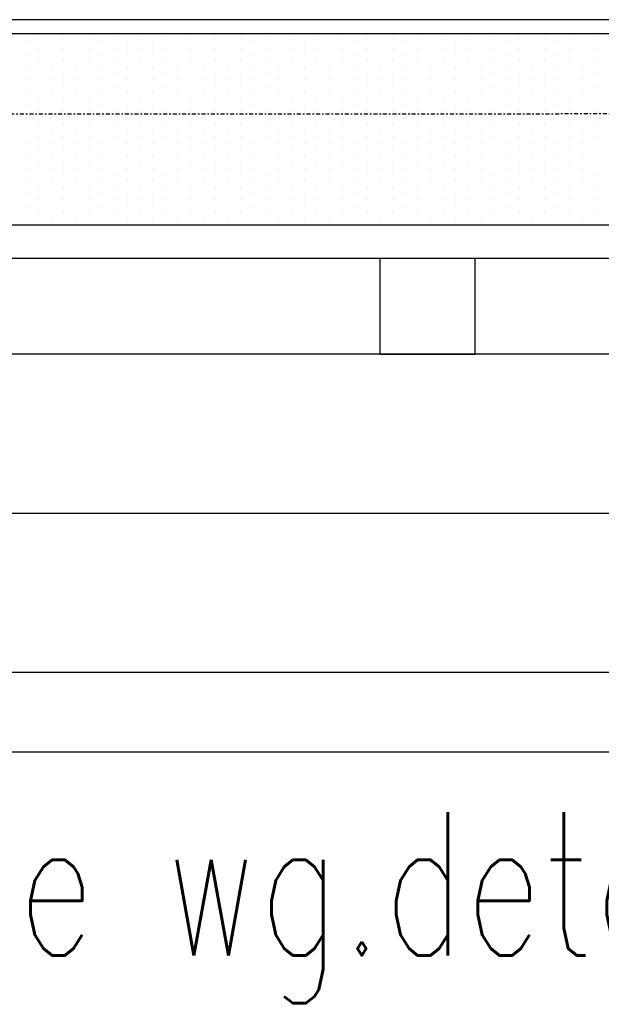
# Model space of a CAD drawing. Header units: inches. Extents: x -281236 to -70395, y 38777 to 102341.
# Tile 121 of 244: x -140203 to -140167, y 50526 to 50588. Entities that reach past the tile are written whole.
import ezdxf

# ---------------------------------------------------------------- set-up
doc = ezdxf.new("R2010")
doc.units = ezdxf.units.IN
doc.header["$MEASUREMENT"] = 0
doc.linetypes.add('DASHDOT', pattern=[1, 0.5, -0.25, 0, -0.25])
doc.linetypes.add('DASHED2', pattern=[0.375, 0.25, -0.125])
for name, color, linetype in [('cokół_widok', 255, 'Continuous'), ('Ele-balustrada', 64, 'Continuous'), ('Okn---okna', 5, 'Continuous'), ('Sc-nadproza kon', 5, 'DASHED2'), ('Sch-opis', 51, 'Continuous'), ('W-idok', 9, 'Continuous'), ('Wyp-grzejniki', 56, 'Continuous')]:
    doc.layers.add(name, color=color, linetype=linetype)
doc.styles.add('ROMANS', font='romans', dxfattribs={"width": 0.85})

# ---------------------------------------------------------------- blocks, each defined once
blk = doc.blocks.new('G_170')
at = {"layer": 'Wyp-grzejniki'}
for p, q in [((0, 0), (-180, 0)), ((-121.129, -0.506), (-121.129, -0.506)), ((-120.335, -0.11), (-120.335, -0.11)), ((-119.541, -0.506), (-119.541, -0.506)), ((-118.748, -0.11), (-118.748, -0.11)), ((-117.954, -0.506), (-117.954, -0.506)), ((-117.16, -0.11), (-117.16, -0.11)), ((-116.366, -0.506), (-116.366, -0.506)), ((-115.573, -0.11), (-115.573, -0.11)), ((-114.779, -0.506), (-114.779, -0.506)), ((-113.985, -0.11), (-113.985, -0.11)), ((-113.191, -0.506), (-113.191, -0.506)), ((-112.398, -0.11), (-112.398, -0.11)), ((-111.604, -0.506), (-111.604, -0.506)), ((-110.81, -0.11), (-110.81, -0.11)), ((-110.016, -0.506), (-110.016, -0.506)), ((-109.223, -0.11), (-109.223, -0.11)), ((-108.429, -0.506), (-108.429, -0.506)), ((-107.635, -0.11), (-107.635, -0.11)), ((-106.841, -0.506), (-106.841, -0.506)), ((-106.048, -0.11), (-106.048, -0.11)), ((-105.254, -0.506), (-105.254, -0.506)), ((-104.46, -0.11), (-104.46, -0.11)), ((-103.666, -0.506), (-103.666, -0.506)), ((-102.873, -0.11), (-102.873, -0.11)), ((-102.079, -0.506), (-102.079, -0.506)), ((-101.285, -0.11), (-101.285, -0.11)), ((-100.491, -0.506), (-100.491, -0.506)), ((-99.698, -0.11), (-99.698, -0.11)), ((-98.904, -0.506), (-98.904, -0.506)), ((-98.11, -0.11), (-98.11, -0.11)), ((-97.316, -0.506), (-97.316, -0.506)), ((-96.523, -0.11), (-96.523, -0.11)), ((-95.729, -0.506), (-95.729, -0.506)), ((-94.935, -0.11), (-94.935, -0.11)), ((-94.141, -0.506), (-94.141, -0.506)), ((-93.348, -0.11), (-93.348, -0.11)), ((-92.554, -0.506), (-92.554, -0.506)), ((-91.76, -0.11), (-91.76, -0.11)), ((-90.966, -0.506), (-90.966, -0.506)), ((-90.173, -0.11), (-90.173, -0.11)), ((-89.379, -0.506), (-89.379, -0.506)), ((-88.585, -0.11), (-88.585, -0.11)), ((-87.791, -0.506), (-87.791, -0.506)), ((-86.998, -0.11), (-86.998, -0.11)), ((-86.204, -0.506), (-86.204, -0.506)), ((-85.41, -0.11), (-85.41, -0.11)), ((-120.335, -0.903), (-120.335, -0.903)), ((-118.748, -0.903), (-118.748, -0.903)), ((-117.16, -0.903), (-117.16, -0.903)), ((-115.573, -0.903), (-115.573, -0.903)), ((-113.985, -0.903), (-113.985, -0.903)), ((-112.398, -0.903), (-112.398, -0.903)), ((-110.81, -0.903), (-110.81, -0.903)), ((-109.223, -0.903), (-109.223, -0.903)), ((-107.635, -0.903), (-107.635, -0.903)), ((-106.048, -0.903), (-106.048, -0.903)), ((-104.46, -0.903), (-104.46, -0.903)), ((-102.873, -0.903), (-102.873, -0.903)), ((-101.285, -0.903), (-101.285, -0.903)), ((-99.698, -0.903), (-99.698, -0.903)), ((-98.11, -0.903), (-98.11, -0.903)), ((-96.523, -0.903), (-96.523, -0.903)), ((-94.935, -0.903), (-94.935, -0.903)), ((-93.348, -0.903), (-93.348, -0.903)), ((-91.76, -0.903), (-91.76, -0.903)), ((-90.173, -0.903), (-90.173, -0.903)), ((-88.585, -0.903), (-88.585, -0.903)), ((-86.998, -0.903), (-86.998, -0.903)), ((-85.41, -0.903), (-85.41, -0.903)), ((-121.129, -1.3), (-121.129, -1.3)), ((-120.335, -1.697), (-120.335, -1.697)), ((-119.541, -1.3), (-119.541, -1.3)), ((-118.748, -1.697), (-118.748, -1.697)), ((-117.954, -1.3), (-117.954, -1.3)), ((-117.16, -1.697), (-117.16, -1.697)), ((-116.366, -1.3), (-116.366, -1.3)), ((-115.573, -1.697), (-115.573, -1.697)), ((-114.779, -1.3), (-114.779, -1.3)), ((-113.985, -1.697), (-113.985, -1.697)), ((-113.191, -1.3), (-113.191, -1.3)), ((-112.398, -1.697), (-112.398, -1.697)), ((-111.604, -1.3), (-111.604, -1.3)), ((-110.81, -1.697), (-110.81, -1.697)), ((-110.016, -1.3), (-110.016, -1.3)), ((-109.223, -1.697), (-109.223, -1.697)), ((-108.429, -1.3), (-108.429, -1.3)), ((-107.635, -1.697), (-107.635, -1.697)), ((-106.841, -1.3), (-106.841, -1.3)), ((-106.048, -1.697), (-106.048, -1.697)), ((-105.254, -1.3), (-105.254, -1.3)), ((-104.46, -1.697), (-104.46, -1.697)), ((-103.666, -1.3), (-103.666, -1.3)), ((-102.873, -1.697), (-102.873, -1.697)), ((-102.079, -1.3), (-102.079, -1.3)), ((-101.285, -1.697), (-101.285, -1.697)), ((-100.491, -1.3), (-100.491, -1.3)), ((-99.698, -1.697), (-99.698, -1.697)), ((-98.904, -1.3), (-98.904, -1.3)), ((-98.11, -1.697), (-98.11, -1.697)), ((-97.316, -1.3), (-97.316, -1.3)), ((-96.523, -1.697), (-96.523, -1.697)), ((-95.729, -1.3), (-95.729, -1.3)), ((-94.935, -1.697), (-94.935, -1.697)), ((-94.141, -1.3), (-94.141, -1.3)), ((-93.348, -1.697), (-93.348, -1.697)), ((-92.554, -1.3), (-92.554, -1.3)), ((-91.76, -1.697), (-91.76, -1.697)), ((-90.966, -1.3), (-90.966, -1.3)), ((-90.173, -1.697), (-90.173, -1.697)), ((-89.379, -1.3), (-89.379, -1.3)), ((-88.585, -1.697), (-88.585, -1.697)), ((-87.791, -1.3), (-87.791, -1.3)), ((-86.998, -1.697), (-86.998, -1.697)), ((-86.204, -1.3), (-86.204, -1.3)), ((-85.41, -1.697), (-85.41, -1.697)), ((-121.129, -2.094), (-121.129, -2.094)), ((-119.541, -2.094), (-119.541, -2.094)), ((-117.954, -2.094), (-117.954, -2.094)), ((-116.366, -2.094), (-116.366, -2.094)), ((-114.779, -2.094), (-114.779, -2.094)), ((-113.191, -2.094), (-113.191, -2.094)), ((-111.604, -2.094), (-111.604, -2.094)), ((-110.016, -2.094), (-110.016, -2.094)), ((-108.429, -2.094), (-108.429, -2.094)), ((-106.841, -2.094), (-106.841, -2.094)), ((-105.254, -2.094), (-105.254, -2.094)), ((-103.666, -2.094), (-103.666, -2.094)), ((-102.079, -2.094), (-102.079, -2.094)), ((-100.491, -2.094), (-100.491, -2.094)), ((-98.904, -2.094), (-98.904, -2.094)), ((-97.316, -2.094), (-97.316, -2.094)), ((-95.729, -2.094), (-95.729, -2.094)), ((-94.141, -2.094), (-94.141, -2.094)), ((-92.554, -2.094), (-92.554, -2.094)), ((-90.966, -2.094), (-90.966, -2.094)), ((-89.379, -2.094), (-89.379, -2.094)), ((-87.791, -2.094), (-87.791, -2.094)), ((-86.204, -2.094), (-86.204, -2.094)), ((-121.129, -2.888), (-121.129, -2.888)), ((-120.335, -2.491), (-120.335, -2.491)), ((-119.541, -2.888), (-119.541, -2.888)), ((-118.748, -2.491), (-118.748, -2.491)), ((-117.954, -2.888), (-117.954, -2.888)), ((-117.16, -2.491), (-117.16, -2.491)), ((-116.366, -2.888), (-116.366, -2.888)), ((-115.573, -2.491), (-115.573, -2.491)), ((-114.779, -2.888), (-114.779, -2.888)), ((-113.985, -2.491), (-113.985, -2.491)), ((-113.191, -2.888), (-113.191, -2.888)), ((-112.398, -2.491), (-112.398, -2.491)), ((-111.604, -2.888), (-111.604, -2.888)), ((-110.81, -2.491), (-110.81, -2.491)), ((-110.016, -2.888), (-110.016, -2.888)), ((-109.223, -2.491), (-109.223, -2.491)), ((-108.429, -2.888), (-108.429, -2.888)), ((-107.635, -2.491), (-107.635, -2.491)), ((-106.841, -2.888), (-106.841, -2.888)), ((-106.048, -2.491), (-106.048, -2.491)), ((-105.254, -2.888), (-105.254, -2.888)), ((-104.46, -2.491), (-104.46, -2.491)), ((-103.666, -2.888), (-103.666, -2.888)), ((-102.873, -2.491), (-102.873, -2.491)), ((-102.079, -2.888), (-102.079, -2.888)), ((-101.285, -2.491), (-101.285, -2.491)), ((-100.491, -2.888), (-100.491, -2.888)), ((-99.698, -2.491), (-99.698, -2.491)), ((-98.904, -2.888), (-98.904, -2.888)), ((-98.11, -2.491), (-98.11, -2.491)), ((-97.316, -2.888), (-97.316, -2.888)), ((-96.523, -2.491), (-96.523, -2.491)), ((-95.729, -2.888), (-95.729, -2.888)), ((-94.935, -2.491), (-94.935, -2.491)), ((-94.141, -2.888), (-94.141, -2.888)), ((-93.348, -2.491), (-93.348, -2.491)), ((-92.554, -2.888), (-92.554, -2.888)), ((-91.76, -2.491), (-91.76, -2.491)), ((-90.966, -2.888), (-90.966, -2.888)), ((-90.173, -2.491), (-90.173, -2.491)), ((-89.379, -2.888), (-89.379, -2.888)), ((-88.585, -2.491), (-88.585, -2.491)), ((-87.791, -2.888), (-87.791, -2.888)), ((-86.998, -2.491), (-86.998, -2.491)), ((-86.204, -2.888), (-86.204, -2.888)), ((-85.41, -2.491), (-85.41, -2.491)), ((-121.129, -3.681), (-121.129, -3.681)), ((-120.335, -3.285), (-120.335, -3.285)), ((-119.541, -3.681), (-119.541, -3.681)), ((-118.748, -3.285), (-118.748, -3.285)), ((-117.954, -3.681), (-117.954, -3.681)), ((-117.16, -3.285), (-117.16, -3.285)), ((-116.366, -3.681), (-116.366, -3.681)), ((-115.573, -3.285), (-115.573, -3.285)), ((-114.779, -3.681), (-114.779, -3.681)), ((-113.985, -3.285), (-113.985, -3.285)), ((-113.191, -3.681), (-113.191, -3.681)), ((-112.398, -3.285), (-112.398, -3.285)), ((-111.604, -3.681), (-111.604, -3.681)), ((-110.81, -3.285), (-110.81, -3.285)), ((-110.016, -3.681), (-110.016, -3.681)), ((-109.223, -3.285), (-109.223, -3.285)), ((-108.429, -3.681), (-108.429, -3.681)), ((-107.635, -3.285), (-107.635, -3.285)), ((-106.841, -3.681), (-106.841, -3.681)), ((-106.048, -3.285), (-106.048, -3.285)), ((-105.254, -3.681), (-105.254, -3.681)), ((-104.46, -3.285), (-104.46, -3.285)), ((-103.666, -3.681), (-103.666, -3.681)), ((-102.873, -3.285), (-102.873, -3.285)), ((-102.079, -3.681), (-102.079, -3.681)), ((-101.285, -3.285), (-101.285, -3.285)), ((-100.491, -3.681), (-100.491, -3.681)), ((-99.698, -3.285), (-99.698, -3.285)), ((-98.904, -3.681), (-98.904, -3.681)), ((-98.11, -3.285), (-98.11, -3.285)), ((-97.316, -3.681), (-97.316, -3.681)), ((-96.523, -3.285), (-96.523, -3.285)), ((-95.729, -3.681), (-95.729, -3.681)), ((-94.935, -3.285), (-94.935, -3.285)), ((-94.141, -3.681), (-94.141, -3.681)), ((-93.348, -3.285), (-93.348, -3.285)), ((-92.554, -3.681), (-92.554, -3.681)), ((-91.76, -3.285), (-91.76, -3.285)), ((-90.966, -3.681), (-90.966, -3.681)), ((-90.173, -3.285), (-90.173, -3.285)), ((-89.379, -3.681), (-89.379, -3.681)), ((-88.585, -3.285), (-88.585, -3.285)), ((-87.791, -3.681), (-87.791, -3.681)), ((-86.998, -3.285), (-86.998, -3.285)), ((-86.204, -3.681), (-86.204, -3.681)), ((-85.41, -3.285), (-85.41, -3.285)), ((-120.335, -4.078), (-120.335, -4.078)), ((-118.748, -4.078), (-118.748, -4.078)), ((-117.16, -4.078), (-117.16, -4.078)), ((-115.573, -4.078), (-115.573, -4.078)), ((-113.985, -4.078), (-113.985, -4.078)), ((-112.398, -4.078), (-112.398, -4.078)), ((-110.81, -4.078), (-110.81, -4.078)), ((-109.223, -4.078), (-109.223, -4.078)), ((-107.635, -4.078), (-107.635, -4.078)), ((-106.048, -4.078), (-106.048, -4.078)), ((-104.46, -4.078), (-104.46, -4.078)), ((-102.873, -4.078), (-102.873, -4.078)), ((-101.285, -4.078), (-101.285, -4.078)), ((-99.698, -4.078), (-99.698, -4.078)), ((-98.11, -4.078), (-98.11, -4.078)), ((-96.523, -4.078), (-96.523, -4.078)), ((-94.935, -4.078), (-94.935, -4.078)), ((-93.348, -4.078), (-93.348, -4.078)), ((-91.76, -4.078), (-91.76, -4.078)), ((-90.173, -4.078), (-90.173, -4.078)), ((-88.585, -4.078), (-88.585, -4.078)), ((-86.998, -4.078), (-86.998, -4.078)), ((-85.41, -4.078), (-85.41, -4.078)), ((-121.129, -4.475), (-121.129, -4.475)), ((-120.335, -4.872), (-120.335, -4.872)), ((-119.541, -4.475), (-119.541, -4.475)), ((-118.748, -4.872), (-118.748, -4.872)), ((-117.954, -4.475), (-117.954, -4.475)), ((-117.16, -4.872), (-117.16, -4.872)), ((-116.366, -4.475), (-116.366, -4.475)), ((-115.573, -4.872), (-115.573, -4.872)), ((-114.779, -4.475), (-114.779, -4.475)), ((-113.985, -4.872), (-113.985, -4.872)), ((-113.191, -4.475), (-113.191, -4.475)), ((-112.398, -4.872), (-112.398, -4.872)), ((-111.604, -4.475), (-111.604, -4.475)), ((-110.81, -4.872), (-110.81, -4.872)), ((-110.016, -4.475), (-110.016, -4.475)), ((-109.223, -4.872), (-109.223, -4.872)), ((-108.429, -4.475), (-108.429, -4.475)), ((-107.635, -4.872), (-107.635, -4.872)), ((-106.841, -4.475), (-106.841, -4.475)), ((-106.048, -4.872), (-106.048, -4.872)), ((-105.254, -4.475), (-105.254, -4.475)), ((-104.46, -4.872), (-104.46, -4.872)), ((-103.666, -4.475), (-103.666, -4.475)), ((-102.873, -4.872), (-102.873, -4.872)), ((-102.079, -4.475), (-102.079, -4.475)), ((-101.285, -4.872), (-101.285, -4.872)), ((-100.491, -4.475), (-100.491, -4.475)), ((-99.698, -4.872), (-99.698, -4.872)), ((-98.904, -4.475), (-98.904, -4.475)), ((-98.11, -4.872), (-98.11, -4.872)), ((-97.316, -4.475), (-97.316, -4.475)), ((-96.523, -4.872), (-96.523, -4.872)), ((-95.729, -4.475), (-95.729, -4.475)), ((-94.935, -4.872), (-94.935, -4.872)), ((-94.141, -4.475), (-94.141, -4.475)), ((-93.348, -4.872), (-93.348, -4.872)), ((-92.554, -4.475), (-92.554, -4.475)), ((-91.76, -4.872), (-91.76, -4.872)), ((-90.966, -4.475), (-90.966, -4.475)), ((-90.173, -4.872), (-90.173, -4.872)), ((-89.379, -4.475), (-89.379, -4.475)), ((-88.585, -4.872), (-88.585, -4.872)), ((-87.791, -4.475), (-87.791, -4.475)), ((-86.998, -4.872), (-86.998, -4.872)), ((-86.204, -4.475), (-86.204, -4.475)), ((-85.41, -4.872), (-85.41, -4.872)), ((-121.129, -5.269), (-121.129, -5.269)), ((-119.541, -5.269), (-119.541, -5.269)), ((-117.954, -5.269), (-117.954, -5.269)), ((-116.366, -5.269), (-116.366, -5.269)), ((-114.779, -5.269), (-114.779, -5.269)), ((-113.191, -5.269), (-113.191, -5.269)), ((-111.604, -5.269), (-111.604, -5.269)), ((-110.016, -5.269), (-110.016, -5.269)), ((-108.429, -5.269), (-108.429, -5.269)), ((-106.841, -5.269), (-106.841, -5.269)), ((-105.254, -5.269), (-105.254, -5.269)), ((-103.666, -5.269), (-103.666, -5.269)), ((-102.079, -5.269), (-102.079, -5.269)), ((-100.491, -5.269), (-100.491, -5.269)), ((-98.904, -5.269), (-98.904, -5.269)), ((-97.316, -5.269), (-97.316, -5.269)), ((-95.729, -5.269), (-95.729, -5.269)), ((-94.141, -5.269), (-94.141, -5.269)), ((-92.554, -5.269), (-92.554, -5.269)), ((-90.966, -5.269), (-90.966, -5.269)), ((-89.379, -5.269), (-89.379, -5.269)), ((-87.791, -5.269), (-87.791, -5.269)), ((-86.204, -5.269), (-86.204, -5.269)), ((-121.129, -6.063), (-121.129, -6.063)), ((-120.335, -5.666), (-120.335, -5.666)), ((-119.541, -6.063), (-119.541, -6.063)), ((-118.748, -5.666), (-118.748, -5.666)), ((-117.954, -6.063), (-117.954, -6.063)), ((-117.16, -5.666), (-117.16, -5.666)), ((-116.366, -6.063), (-116.366, -6.063)), ((-115.573, -5.666), (-115.573, -5.666)), ((-114.779, -6.063), (-114.779, -6.063)), ((-113.985, -5.666), (-113.985, -5.666)), ((-113.191, -6.063), (-113.191, -6.063)), ((-112.398, -5.666), (-112.398, -5.666)), ((-111.604, -6.063), (-111.604, -6.063)), ((-110.81, -5.666), (-110.81, -5.666)), ((-110.016, -6.063), (-110.016, -6.063)), ((-109.223, -5.666), (-109.223, -5.666)), ((-108.429, -6.063), (-108.429, -6.063)), ((-107.635, -5.666), (-107.635, -5.666)), ((-106.841, -6.063), (-106.841, -6.063)), ((-106.048, -5.666), (-106.048, -5.666)), ((-105.254, -6.063), (-105.254, -6.063)), ((-104.46, -5.666), (-104.46, -5.666)), ((-103.666, -6.063), (-103.666, -6.063)), ((-102.873, -5.666), (-102.873, -5.666)), ((-102.079, -6.063), (-102.079, -6.063)), ((-101.285, -5.666), (-101.285, -5.666)), ((-100.491, -6.063), (-100.491, -6.063)), ((-99.698, -5.666), (-99.698, -5.666)), ((-98.904, -6.063), (-98.904, -6.063)), ((-98.11, -5.666), (-98.11, -5.666)), ((-97.316, -6.063), (-97.316, -6.063)), ((-96.523, -5.666), (-96.523, -5.666)), ((-95.729, -6.063), (-95.729, -6.063)), ((-94.935, -5.666), (-94.935, -5.666)), ((-94.141, -6.063), (-94.141, -6.063)), ((-93.348, -5.666), (-93.348, -5.666)), ((-92.554, -6.063), (-92.554, -6.063)), ((-91.76, -5.666), (-91.76, -5.666)), ((-90.966, -6.063), (-90.966, -6.063)), ((-90.173, -5.666), (-90.173, -5.666)), ((-89.379, -6.063), (-89.379, -6.063)), ((-88.585, -5.666), (-88.585, -5.666)), ((-87.791, -6.063), (-87.791, -6.063)), ((-86.998, -5.666), (-86.998, -5.666)), ((-86.204, -6.063), (-86.204, -6.063)), ((-85.41, -5.666), (-85.41, -5.666)), ((-120.335, -6.46), (-120.335, -6.46)), ((-118.748, -6.46), (-118.748, -6.46)), ((-117.16, -6.46), (-117.16, -6.46)), ((-115.573, -6.46), (-115.573, -6.46)), ((-113.985, -6.46), (-113.985, -6.46)), ((-112.398, -6.46), (-112.398, -6.46)), ((-110.81, -6.46), (-110.81, -6.46)), ((-109.223, -6.46), (-109.223, -6.46)), ((-107.635, -6.46), (-107.635, -6.46)), ((-106.048, -6.46), (-106.048, -6.46)), ((-104.46, -6.46), (-104.46, -6.46)), ((-102.873, -6.46), (-102.873, -6.46)), ((-101.285, -6.46), (-101.285, -6.46)), ((-99.698, -6.46), (-99.698, -6.46)), ((-98.11, -6.46), (-98.11, -6.46)), ((-96.523, -6.46), (-96.523, -6.46)), ((-94.935, -6.46), (-94.935, -6.46)), ((-93.348, -6.46), (-93.348, -6.46)), ((-91.76, -6.46), (-91.76, -6.46)), ((-90.173, -6.46), (-90.173, -6.46)), ((-88.585, -6.46), (-88.585, -6.46)), ((-86.998, -6.46), (-86.998, -6.46)), ((-85.41, -6.46), (-85.41, -6.46)), ((-121.129, -6.856), (-121.129, -6.856)), ((-120.335, -7.253), (-120.335, -7.253)), ((-119.541, -6.856), (-119.541, -6.856)), ((-118.748, -7.253), (-118.748, -7.253)), ((-117.954, -6.856), (-117.954, -6.856)), ((-117.16, -7.253), (-117.16, -7.253)), ((-116.366, -6.856), (-116.366, -6.856)), ((-115.573, -7.253), (-115.573, -7.253)), ((-114.779, -6.856), (-114.779, -6.856)), ((-113.985, -7.253), (-113.985, -7.253)), ((-113.191, -6.856), (-113.191, -6.856)), ((-112.398, -7.253), (-112.398, -7.253)), ((-111.604, -6.856), (-111.604, -6.856)), ((-110.81, -7.253), (-110.81, -7.253)), ((-110.016, -6.856), (-110.016, -6.856)), ((-109.223, -7.253), (-109.223, -7.253)), ((-108.429, -6.856), (-108.429, -6.856)), ((-107.635, -7.253), (-107.635, -7.253)), ((-106.841, -6.856), (-106.841, -6.856)), ((-106.048, -7.253), (-106.048, -7.253)), ((-105.254, -6.856), (-105.254, -6.856)), ((-104.46, -7.253), (-104.46, -7.253)), ((-103.666, -6.856), (-103.666, -6.856)), ((-102.873, -7.253), (-102.873, -7.253)), ((-102.079, -6.856), (-102.079, -6.856)), ((-101.285, -7.253), (-101.285, -7.253)), ((-100.491, -6.856), (-100.491, -6.856)), ((-99.698, -7.253), (-99.698, -7.253)), ((-98.904, -6.856), (-98.904, -6.856)), ((-98.11, -7.253), (-98.11, -7.253)), ((-97.316, -6.856), (-97.316, -6.856)), ((-96.523, -7.253), (-96.523, -7.253)), ((-95.729, -6.856), (-95.729, -6.856)), ((-94.935, -7.253), (-94.935, -7.253)), ((-94.141, -6.856), (-94.141, -6.856)), ((-93.348, -7.253), (-93.348, -7.253)), ((-92.554, -6.856), (-92.554, -6.856)), ((-91.76, -7.253), (-91.76, -7.253)), ((-90.966, -6.856), (-90.966, -6.856)), ((-90.173, -7.253), (-90.173, -7.253)), ((-89.379, -6.856), (-89.379, -6.856)), ((-88.585, -7.253), (-88.585, -7.253)), ((-87.791, -6.856), (-87.791, -6.856)), ((-86.998, -7.253), (-86.998, -7.253)), ((-86.204, -6.856), (-86.204, -6.856)), ((-85.41, -7.253), (-85.41, -7.253)), ((-121.129, -7.65), (-121.129, -7.65)), ((-119.541, -7.65), (-119.541, -7.65)), ((-117.954, -7.65), (-117.954, -7.65)), ((-116.366, -7.65), (-116.366, -7.65)), ((-114.779, -7.65), (-114.779, -7.65)), ((-113.191, -7.65), (-113.191, -7.65)), ((-111.604, -7.65), (-111.604, -7.65)), ((-110.016, -7.65), (-110.016, -7.65)), ((-108.429, -7.65), (-108.429, -7.65)), ((-106.841, -7.65), (-106.841, -7.65)), ((-105.254, -7.65), (-105.254, -7.65)), ((-103.666, -7.65), (-103.666, -7.65)), ((-102.079, -7.65), (-102.079, -7.65)), ((-100.491, -7.65), (-100.491, -7.65)), ((-98.904, -7.65), (-98.904, -7.65)), ((-97.316, -7.65), (-97.316, -7.65)), ((-95.729, -7.65), (-95.729, -7.65)), ((-94.141, -7.65), (-94.141, -7.65)), ((-92.554, -7.65), (-92.554, -7.65)), ((-90.966, -7.65), (-90.966, -7.65)), ((-89.379, -7.65), (-89.379, -7.65)), ((-87.791, -7.65), (-87.791, -7.65)), ((-86.204, -7.65), (-86.204, -7.65)), ((-121.129, -8.444), (-121.129, -8.444)), ((-120.335, -8.047), (-120.335, -8.047)), ((-119.541, -8.444), (-119.541, -8.444)), ((-118.748, -8.047), (-118.748, -8.047)), ((-117.954, -8.444), (-117.954, -8.444)), ((-117.16, -8.047), (-117.16, -8.047)), ((-116.366, -8.444), (-116.366, -8.444)), ((-115.573, -8.047), (-115.573, -8.047)), ((-114.779, -8.444), (-114.779, -8.444)), ((-113.985, -8.047), (-113.985, -8.047)), ((-113.191, -8.444), (-113.191, -8.444)), ((-112.398, -8.047), (-112.398, -8.047)), ((-111.604, -8.444), (-111.604, -8.444)), ((-110.81, -8.047), (-110.81, -8.047)), ((-110.016, -8.444), (-110.016, -8.444)), ((-109.223, -8.047), (-109.223, -8.047)), ((-108.429, -8.444), (-108.429, -8.444)), ((-107.635, -8.047), (-107.635, -8.047)), ((-106.841, -8.444), (-106.841, -8.444)), ((-106.048, -8.047), (-106.048, -8.047)), ((-105.254, -8.444), (-105.254, -8.444)), ((-104.46, -8.047), (-104.46, -8.047)), ((-103.666, -8.444), (-103.666, -8.444)), ((-102.873, -8.047), (-102.873, -8.047)), ((-102.079, -8.444), (-102.079, -8.444)), ((-101.285, -8.047), (-101.285, -8.047)), ((-100.491, -8.444), (-100.491, -8.444)), ((-99.698, -8.047), (-99.698, -8.047)), ((-98.904, -8.444), (-98.904, -8.444)), ((-98.11, -8.047), (-98.11, -8.047)), ((-97.316, -8.444), (-97.316, -8.444)), ((-96.523, -8.047), (-96.523, -8.047)), ((-95.729, -8.444), (-95.729, -8.444)), ((-94.935, -8.047), (-94.935, -8.047)), ((-94.141, -8.444), (-94.141, -8.444)), ((-93.348, -8.047), (-93.348, -8.047)), ((-92.554, -8.444), (-92.554, -8.444)), ((-91.76, -8.047), (-91.76, -8.047)), ((-90.966, -8.444), (-90.966, -8.444)), ((-90.173, -8.047), (-90.173, -8.047)), ((-89.379, -8.444), (-89.379, -8.444)), ((-88.585, -8.047), (-88.585, -8.047)), ((-87.791, -8.444), (-87.791, -8.444)), ((-86.998, -8.047), (-86.998, -8.047)), ((-86.204, -8.444), (-86.204, -8.444)), ((-85.41, -8.047), (-85.41, -8.047)), ((-121.129, -9.238), (-121.129, -9.238)), ((-120.335, -8.841), (-120.335, -8.841)), ((-119.541, -9.238), (-119.541, -9.238)), ((-118.748, -8.841), (-118.748, -8.841)), ((-117.954, -9.238), (-117.954, -9.238)), ((-117.16, -8.841), (-117.16, -8.841)), ((-116.366, -9.238), (-116.366, -9.238)), ((-115.573, -8.841), (-115.573, -8.841)), ((-114.779, -9.238), (-114.779, -9.238)), ((-113.985, -8.841), (-113.985, -8.841)), ((-113.191, -9.238), (-113.191, -9.238)), ((-112.398, -8.841), (-112.398, -8.841)), ((-111.604, -9.238), (-111.604, -9.238)), ((-110.81, -8.841), (-110.81, -8.841)), ((-110.016, -9.238), (-110.016, -9.238)), ((-109.223, -8.841), (-109.223, -8.841)), ((-108.429, -9.238), (-108.429, -9.238)), ((-107.635, -8.841), (-107.635, -8.841)), ((-106.841, -9.238), (-106.841, -9.238)), ((-106.048, -8.841), (-106.048, -8.841)), ((-105.254, -9.238), (-105.254, -9.238)), ((-104.46, -8.841), (-104.46, -8.841)), ((-103.666, -9.238), (-103.666, -9.238)), ((-102.873, -8.841), (-102.873, -8.841)), ((-102.079, -9.238), (-102.079, -9.238)), ((-101.285, -8.841), (-101.285, -8.841)), ((-100.491, -9.238), (-100.491, -9.238)), ((-99.698, -8.841), (-99.698, -8.841)), ((-98.904, -9.238), (-98.904, -9.238)), ((-98.11, -8.841), (-98.11, -8.841)), ((-97.316, -9.238), (-97.316, -9.238)), ((-96.523, -8.841), (-96.523, -8.841)), ((-95.729, -9.238), (-95.729, -9.238)), ((-94.935, -8.841), (-94.935, -8.841)), ((-94.141, -9.238), (-94.141, -9.238)), ((-93.348, -8.841), (-93.348, -8.841)), ((-92.554, -9.238), (-92.554, -9.238)), ((-91.76, -8.841), (-91.76, -8.841)), ((-90.966, -9.238), (-90.966, -9.238)), ((-90.173, -8.841), (-90.173, -8.841)), ((-89.379, -9.238), (-89.379, -9.238)), ((-88.585, -8.841), (-88.585, -8.841)), ((-87.791, -9.238), (-87.791, -9.238)), ((-86.998, -8.841), (-86.998, -8.841)), ((-86.204, -9.238), (-86.204, -9.238)), ((-85.41, -8.841), (-85.41, -8.841)), ((-120.335, -9.635), (-120.335, -9.635)), ((-118.748, -9.635), (-118.748, -9.635)), ((-117.16, -9.635), (-117.16, -9.635)), ((-115.573, -9.635), (-115.573, -9.635)), ((-113.985, -9.635), (-113.985, -9.635)), ((-112.398, -9.635), (-112.398, -9.635)), ((-110.81, -9.635), (-110.81, -9.635)), ((-109.223, -9.635), (-109.223, -9.635)), ((-107.635, -9.635), (-107.635, -9.635)), ((-106.048, -9.635), (-106.048, -9.635)), ((-104.46, -9.635), (-104.46, -9.635)), ((-102.873, -9.635), (-102.873, -9.635)), ((-101.285, -9.635), (-101.285, -9.635)), ((-99.698, -9.635), (-99.698, -9.635)), ((-98.11, -9.635), (-98.11, -9.635)), ((-96.523, -9.635), (-96.523, -9.635)), ((-94.935, -9.635), (-94.935, -9.635)), ((-93.348, -9.635), (-93.348, -9.635)), ((-91.76, -9.635), (-91.76, -9.635)), ((-90.173, -9.635), (-90.173, -9.635)), ((-88.585, -9.635), (-88.585, -9.635)), ((-86.998, -9.635), (-86.998, -9.635)), ((-85.41, -9.635), (-85.41, -9.635)), ((-121.129, -10.031), (-121.129, -10.031)), ((-120.335, -10.428), (-120.335, -10.428)), ((-119.541, -10.031), (-119.541, -10.031)), ((-118.748, -10.428), (-118.748, -10.428)), ((-117.954, -10.031), (-117.954, -10.031)), ((-117.16, -10.428), (-117.16, -10.428)), ((-116.366, -10.031), (-116.366, -10.031)), ((-115.573, -10.428), (-115.573, -10.428)), ((-114.779, -10.031), (-114.779, -10.031)), ((-113.985, -10.428), (-113.985, -10.428)), ((-113.191, -10.031), (-113.191, -10.031)), ((-112.398, -10.428), (-112.398, -10.428)), ((-111.604, -10.031), (-111.604, -10.031)), ((-110.81, -10.428), (-110.81, -10.428)), ((-110.016, -10.031), (-110.016, -10.031)), ((-109.223, -10.428), (-109.223, -10.428)), ((-108.429, -10.031), (-108.429, -10.031)), ((-107.635, -10.428), (-107.635, -10.428)), ((-106.841, -10.031), (-106.841, -10.031)), ((-106.048, -10.428), (-106.048, -10.428)), ((-105.254, -10.031), (-105.254, -10.031)), ((-104.46, -10.428), (-104.46, -10.428)), ((-103.666, -10.031), (-103.666, -10.031)), ((-102.873, -10.428), (-102.873, -10.428)), ((-102.079, -10.031), (-102.079, -10.031)), ((-101.285, -10.428), (-101.285, -10.428)), ((-100.491, -10.031), (-100.491, -10.031)), ((-99.698, -10.428), (-99.698, -10.428)), ((-98.904, -10.031), (-98.904, -10.031)), ((-98.11, -10.428), (-98.11, -10.428)), ((-97.316, -10.031), (-97.316, -10.031)), ((-96.523, -10.428), (-96.523, -10.428)), ((-95.729, -10.031), (-95.729, -10.031)), ((-94.935, -10.428), (-94.935, -10.428)), ((-94.141, -10.031), (-94.141, -10.031)), ((-93.348, -10.428), (-93.348, -10.428)), ((-92.554, -10.031), (-92.554, -10.031)), ((-91.76, -10.428), (-91.76, -10.428)), ((-90.966, -10.031), (-90.966, -10.031)), ((-90.173, -10.428), (-90.173, -10.428)), ((-89.379, -10.031), (-89.379, -10.031)), ((-88.585, -10.428), (-88.585, -10.428)), ((-87.791, -10.031), (-87.791, -10.031)), ((-86.998, -10.428), (-86.998, -10.428)), ((-86.204, -10.031), (-86.204, -10.031)), ((-85.41, -10.428), (-85.41, -10.428)), ((-121.129, -10.825), (-121.129, -10.825)), ((-119.541, -10.825), (-119.541, -10.825)), ((-117.954, -10.825), (-117.954, -10.825)), ((-116.366, -10.825), (-116.366, -10.825)), ((-114.779, -10.825), (-114.779, -10.825)), ((-113.191, -10.825), (-113.191, -10.825)), ((-111.604, -10.825), (-111.604, -10.825)), ((-110.016, -10.825), (-110.016, -10.825)), ((-108.429, -10.825), (-108.429, -10.825)), ((-106.841, -10.825), (-106.841, -10.825)), ((-105.254, -10.825), (-105.254, -10.825)), ((-103.666, -10.825), (-103.666, -10.825)), ((-102.079, -10.825), (-102.079, -10.825)), ((-100.491, -10.825), (-100.491, -10.825)), ((-98.904, -10.825), (-98.904, -10.825)), ((-97.316, -10.825), (-97.316, -10.825)), ((-95.729, -10.825), (-95.729, -10.825)), ((-94.141, -10.825), (-94.141, -10.825)), ((-92.554, -10.825), (-92.554, -10.825)), ((-90.966, -10.825), (-90.966, -10.825)), ((-89.379, -10.825), (-89.379, -10.825)), ((-87.791, -10.825), (-87.791, -10.825)), ((-86.204, -10.825), (-86.204, -10.825)), ((-121.129, -11.619), (-121.129, -11.619)), ((-120.335, -11.222), (-120.335, -11.222)), ((-119.541, -11.619), (-119.541, -11.619)), ((-118.748, -11.222), (-118.748, -11.222)), ((-117.954, -11.619), (-117.954, -11.619)), ((-117.16, -11.222), (-117.16, -11.222)), ((-116.366, -11.619), (-116.366, -11.619)), ((-115.573, -11.222), (-115.573, -11.222)), ((-114.779, -11.619), (-114.779, -11.619)), ((-113.985, -11.222), (-113.985, -11.222)), ((-113.191, -11.619), (-113.191, -11.619)), ((-112.398, -11.222), (-112.398, -11.222)), ((-111.604, -11.619), (-111.604, -11.619)), ((-110.81, -11.222), (-110.81, -11.222)), ((-110.016, -11.619), (-110.016, -11.619)), ((-109.223, -11.222), (-109.223, -11.222)), ((-108.429, -11.619), (-108.429, -11.619)), ((-107.635, -11.222), (-107.635, -11.222)), ((-106.841, -11.619), (-106.841, -11.619)), ((-106.048, -11.222), (-106.048, -11.222)), ((-105.254, -11.619), (-105.254, -11.619)), ((-104.46, -11.222), (-104.46, -11.222)), ((-103.666, -11.619), (-103.666, -11.619)), ((-102.873, -11.222), (-102.873, -11.222)), ((-102.079, -11.619), (-102.079, -11.619)), ((-101.285, -11.222), (-101.285, -11.222)), ((-100.491, -11.619), (-100.491, -11.619)), ((-99.698, -11.222), (-99.698, -11.222)), ((-98.904, -11.619), (-98.904, -11.619)), ((-98.11, -11.222), (-98.11, -11.222)), ((-97.316, -11.619), (-97.316, -11.619)), ((-96.523, -11.222), (-96.523, -11.222)), ((-95.729, -11.619), (-95.729, -11.619)), ((-94.935, -11.222), (-94.935, -11.222)), ((-94.141, -11.619), (-94.141, -11.619)), ((-93.348, -11.222), (-93.348, -11.222)), ((-92.554, -11.619), (-92.554, -11.619)), ((-91.76, -11.222), (-91.76, -11.222)), ((-90.966, -11.619), (-90.966, -11.619)), ((-90.173, -11.222), (-90.173, -11.222)), ((-89.379, -11.619), (-89.379, -11.619)), ((-88.585, -11.222), (-88.585, -11.222)), ((-87.791, -11.619), (-87.791, -11.619)), ((-86.998, -11.222), (-86.998, -11.222)), ((-86.204, -11.619), (-86.204, -11.619)), ((-85.41, -11.222), (-85.41, -11.222)), ((-180, -12), (0, -12))]:
    blk.add_line(p, q, dxfattribs=at)

msp = doc.modelspace()

# ---------------------------------------------------------------- linework, layer by layer
at = {"layer": 'cokół_widok'}
msp.add_lwpolyline([(-140028.653, 50546.717), (-140028.708, 50556.717), (-140326.65, 50556.717), (-140326.65, 50546.717)], dxfattribs=at)
at = {"layer": 'Ele-balustrada'}
for p, q in [((-140018.763, 50546.717), (-140336.65, 50546.717)), ((-140018.763, 50541.717), (-140336.65, 50541.717))]:
    msp.add_line(p, q, dxfattribs=at)
at = {"layer": 'Okn---okna'}
for points in [[(-140015.862, 50572.717), (-140339.65, 50572.717)], [(-140177.856, 50572.717), (-140180.856, 50572.717), (-140180.856, 50566.717), (-140174.856, 50566.717), (-140174.856, 50572.717), (-140177.856, 50572.717)], [(-140015.862, 50566.717), (-140339.65, 50566.717)]]:
    msp.add_lwpolyline(points, dxfattribs=at)
at = {"layer": 'Sc-nadproza kon', "linetype": 'DASHDOT', "ltscale": 0.5}
msp.add_line((-140339.65, 50581.717), (-140015.847, 50581.905), dxfattribs=at)
at = {"layer": 'W-idok'}
msp.add_line((-140015.879, 50587.717), (-140339.65, 50587.717), dxfattribs=at)

# ---------------------------------------------------------------- block references
at = {"layer": 'Wyp-grzejniki'}
msp.add_blockref('G_170', (-140081.932, 50586.826), dxfattribs=at)

# ---------------------------------------------------------------- texts
at = {"layer": 'Sch-opis', "style": 'ROMANS', "width": 0.7}
msp.add_text('BALUSTRADA BB6 mocowanie wg.detalu D682/1 ', height=9, dxfattribs=at).set_placement((-140322.385, 50528.959))

doc.saveas('drawing.dxf')
